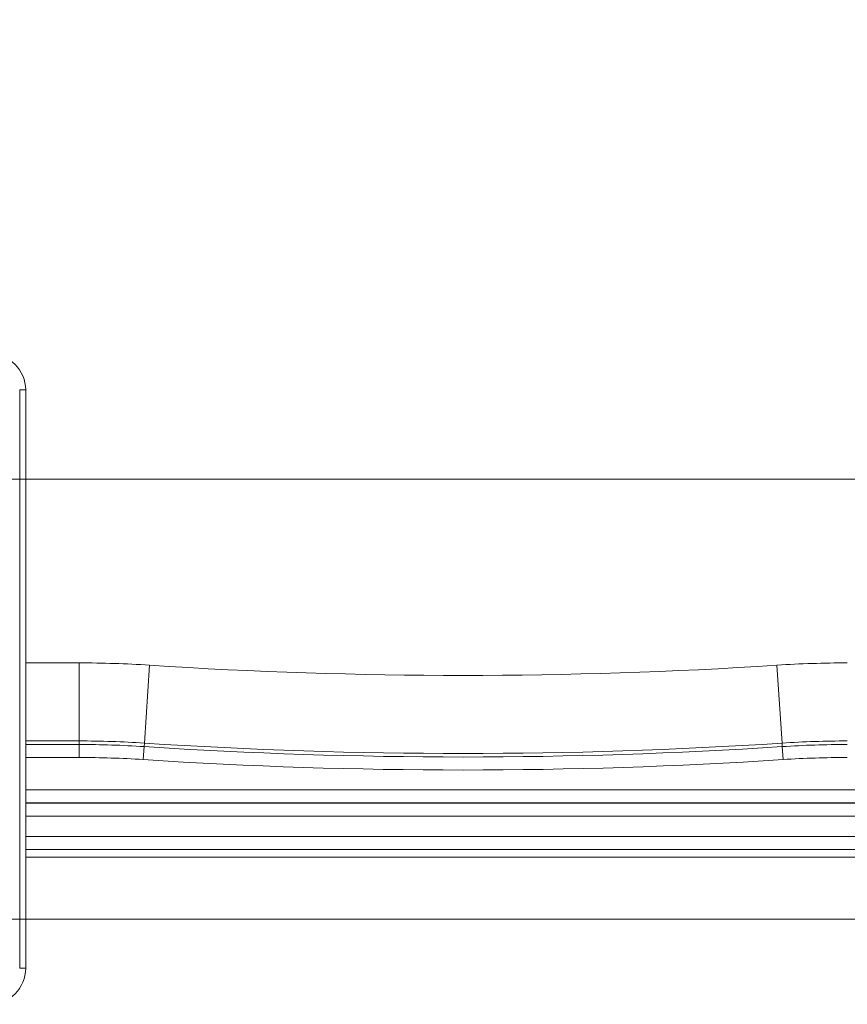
# Model space of a CAD drawing. Header units: inches. Extents: x 0.3 to 84.8, y 1.5 to 53.5.
# Tile 61 of 107: x 69.7 to 73.8, y 19.9 to 24.8. Entities that reach past the tile are written whole.
import ezdxf

# ---------------------------------------------------------------- set-up
doc = ezdxf.new("R2010")
doc.units = ezdxf.units.IN
doc.header["$LTSCALE"] = 2.5
doc.header["$MEASUREMENT"] = 0
for name, color, linetype, lineweight in [('Dimension (ANSI)', 7, 'Continuous', 9), ('Visible (ANSI)', 7, 'Continuous', 18), ('Visible Narrow (ANSI)', 7, 'Continuous', 5)]:
    doc.layers.add(name, color=color, linetype=linetype, lineweight=lineweight)
doc.styles.add('Note Text (ANSI)', font='arial.ttf')
doc.dimstyles.new('.XX', dxfattribs={"dimscale": 2.5, "dimtxt": 0.095, "dimasz": 0.125, "dimexe": 0.1875, "dimexo": 0.0625, "dimgap": 0.0625, "dimtad": 0, "dimtih": 1, "dimtoh": 1, "dimrnd": 1e-08, "dimzin": 0, "dimdsep": 46, "dimtxsty": 'Note Text (ANSI)', "dimblk": 'Filled-1', "dimcen": 0.09, "dimdle": 0.45, "dimclrd": 256, "dimclre": 256, "dimclrt": 256, "dimadec": 0, "dimazin": 1, "dimtfac": 1.263158, "dimtofl": 0, "dimtmove": 0, "dimatfit": 3, "dimfxl": 1, "dimtolj": 1, "dimtzin": 4, "dimlwd": -1, "dimlwe": -1, "dimarcsym": 0})

# ---------------------------------------------------------------- blocks, each defined once
blk = doc.blocks.new('Filled-1')
at = {"color": 0}
for p, q in [((0, 0), (-1, 0.25)), ((-1, 0.25), (-1, -0.25)), ((-1, 0), (0, 0)), ((-1, -0.25), (0, 0))]:
    blk.add_line(p, q, dxfattribs=at)
at = {"color": 0, "flags": 128}
blk.add_lwpolyline([(-1, -0.25), (0, 0), (-1, 0.25), (-1, -0.25)], dxfattribs=at)
at = {"color": 0}
blk.add_solid([(-1, -0.25), (0, 0), (-1, 0.25), (-1, -0.25)], dxfattribs=at)
blk = doc.blocks.new('*D51')
at = {"layer": 'Defpoints', "color": 0, "transparency": 16777216}
for p in [(69.1069, 30.1656), (69.1069, 22.5406), (78.5675, 22.5406)]:
    blk.add_point(p, dxfattribs=at)
at = {"layer": 'Dimension (ANSI)', "transparency": 16777216}
for p, q in [((69.2632, 30.1656), (79.0362, 30.1656)), ((78.5675, 29.8531), (78.5675, 26.6307)), ((78.5675, 22.8531), (78.5675, 26.0755)), ((69.2632, 22.5406), (79.0362, 22.5406))]:
    blk.add_line(p, q, dxfattribs=at)
at = {"layer": 'Dimension (ANSI)', "transparency": 16777216, "xscale": 0.3125, "yscale": 0.3125, "zscale": 0.3125}
for p, rotation in [((78.5675, 30.1656), 90), ((78.5675, 22.5406), 270)]:
    blk.add_blockref('Filled-1', p, dxfattribs=dict(at, rotation=rotation))
at = {"layer": 'Dimension (ANSI)', "transparency": 16777216, "insert": (78.26, 26.4744), "char_height": 0.2375, "attachment_point": 1, "style": 'Note Text (ANSI)'}
blk.add_mtext('\\A1;7.63', dxfattribs=at)
blk = doc.blocks.new('*D52')
at = {"layer": 'Defpoints', "color": 0, "transparency": 16777216}
for p in [(74.7319, 33.6459), (69.1069, 20.0209), (74.7319, 20.0209)]:
    blk.add_point(p, dxfattribs=at)
at = {"layer": 'Dimension (ANSI)', "transparency": 16777216}
for p, q in [((69.1069, 20.1772), (69.1069, 34.1147)), ((74.7319, 20.1772), (74.7319, 34.1147)), ((69.4194, 33.6459), (71.4547, 33.6459)), ((74.4194, 33.6459), (72.3841, 33.6459))]:
    blk.add_line(p, q, dxfattribs=at)
at = {"layer": 'Dimension (ANSI)', "transparency": 16777216, "xscale": 0.3125, "yscale": 0.3125, "zscale": 0.3125, "rotation": 180}
blk.add_blockref('Filled-1', (69.1069, 33.6459), dxfattribs=at)
at = {"layer": 'Dimension (ANSI)', "transparency": 16777216, "xscale": 0.3125, "yscale": 0.3125, "zscale": 0.3125}
blk.add_blockref('Filled-1', (74.7319, 33.6459), dxfattribs=at)
at = {"layer": 'Dimension (ANSI)', "transparency": 16777216, "insert": (71.611, 33.7672), "char_height": 0.2375, "attachment_point": 1, "style": 'Note Text (ANSI)'}
blk.add_mtext('\\A1;5.63', dxfattribs=at)
blk = doc.blocks.new('*D53')
at = {"layer": 'Defpoints', "color": 0, "transparency": 16777216}
for p in [(68.6073, 32.3656), (68.6073, 20.3406), (80.6698, 20.3406)]:
    blk.add_point(p, dxfattribs=at)
at = {"layer": 'Dimension (ANSI)', "transparency": 16777216}
for p, q in [((68.7635, 32.3656), (81.1385, 32.3656)), ((80.6698, 32.0531), (80.6698, 28.0394)), ((80.6698, 20.6531), (80.6698, 27.4842)), ((68.7635, 20.3406), (81.1385, 20.3406))]:
    blk.add_line(p, q, dxfattribs=at)
at = {"layer": 'Dimension (ANSI)', "transparency": 16777216, "xscale": 0.3125, "yscale": 0.3125, "zscale": 0.3125}
for p, rotation in [((80.6698, 32.3656), 90), ((80.6698, 20.3406), 270)]:
    blk.add_blockref('Filled-1', p, dxfattribs=dict(at, rotation=rotation))
at = {"layer": 'Dimension (ANSI)', "transparency": 16777216, "insert": (80.2802, 27.8831), "char_height": 0.2375, "attachment_point": 1, "style": 'Note Text (ANSI)'}
blk.add_mtext('\\A1;12.03', dxfattribs=at)

msp = doc.modelspace()

# ---------------------------------------------------------------- linework, layer by layer
at = {"layer": 'Visible (ANSI)'}
for p, q in [((69.7319, 20.0956), (69.7319, 22.9856)), ((74.1069, 20.6506), (69.7319, 20.6506))]:
    msp.add_line(p, q, dxfattribs=at)
for centre, start, end in [((69.5519, 22.9856), 0, 90), ((69.5519, 20.0956), 270, 0)]:
    msp.add_arc(centre, 0.18, start, end, dxfattribs=at)
at = {"layer": 'Visible Narrow (ANSI)'}
for p, q in [((69.7019, 20.0956), (69.7019, 22.9856)), ((69.7319, 22.9856), (69.7019, 22.9856)), ((69.7319, 21.6216), (69.9991, 21.6216)), ((69.9991, 21.2316), (69.9991, 21.6216)), ((70.3255, 21.221), (70.3508, 21.6102)), ((73.5134, 21.221), (73.488, 21.6102)), ((69.7319, 21.2316), (69.9991, 21.2316)), ((69.7319, 21.214), (69.9991, 21.214)), ((69.9991, 21.214), (69.9991, 21.2316)), ((69.9991, 21.149), (69.9991, 21.214)), ((70.3255, 21.221), (70.3243, 21.2034)), ((73.5134, 21.221), (73.5145, 21.2034)), ((70.3201, 21.1385), (70.3243, 21.2034)), ((73.5188, 21.1385), (73.5145, 21.2034)), ((69.7319, 21.149), (69.9991, 21.149)), ((74.1069, 20.9872), (69.7319, 20.9872)), ((74.1069, 20.9222), (69.7319, 20.9222)), ((69.7319, 20.9212), (74.1069, 20.9212)), ((69.7319, 20.8562), (74.1069, 20.8562)), ((74.1069, 20.7539), (69.7319, 20.7539)), ((74.1069, 20.6891), (69.7319, 20.6891)), ((69.7319, 20.0956), (69.7019, 20.0956))]:
    msp.add_line(p, q, dxfattribs=at)
for centre, radius, start, end in [((69.9991, 16.2131), 5.4085, 86.2717, 90), ((71.9194, 45.6818), 24.1227, 266.27168, 273.72832), ((73.8397, 16.2131), 5.4085, 90, 93.7283), ((69.9991, 16.2131), 5.0186, 86.2717, 90), ((69.9991, 16.2131), 5.0009, 86.2717, 90), ((71.9194, 45.6818), 24.5127, 266.27168, 273.72832), ((73.8397, 16.2131), 5.0186, 90, 93.7283), ((73.8397, 16.2131), 5.0009, 90, 93.7283), ((71.9194, 45.6818), 24.5304, 266.27168, 273.72832), ((69.9991, 16.2131), 4.9359, 86.2717, 90), ((71.9194, 45.6818), 24.5954, 266.27168, 273.72832), ((73.8397, 16.2131), 4.9359, 90, 93.7283)]:
    msp.add_arc(centre, radius, start, end, dxfattribs=at)

# ---------------------------------------------------------------- dimensions: what is measured, and where the dimension line sits
at = {"layer": 'Dimension (ANSI)'}
for base, p1, p2, angle, override, picture, middle in [((74.7319294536, 33.6459074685), (69.1069294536, 20.0209074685), (74.7319294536, 20.0209074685), 180, {"dimgap": 0.0625, "dimtih": 0, "dimtoh": 0, "dimdec": 2, "dimtol": 0, "dimlim": 0, "dimtp": 0, "dimtm": 0, "dimtdec": 2, "dimatfit": 1}, '*D52', (71.9194294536, 33.6459074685)), ((80.6697727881, 20.3405618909), (68.6072727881, 32.3655618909), (68.6072727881, 20.3405618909), 90, {"dimgap": 0.0625, "dimdec": 2, "dimtol": 0, "dimlim": 0, "dimtp": 0, "dimtm": 0, "dimtdec": 2, "dimatfit": 1}, '*D53', (80.6697727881, 27.7617795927)), ((78.567454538, 22.5405614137), (69.1069294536, 30.1655614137), (69.1069294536, 22.5405614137), 90, {"dimgap": 0.0625, "dimdec": 2, "dimtol": 0, "dimlim": 0, "dimtp": 0, "dimtm": 0, "dimtdec": 2, "dimatfit": 1}, '*D51', (78.567454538, 26.3530614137))]:
    dim = msp.add_linear_dim(base=base, p1=p1, p2=p2, angle=angle, dimstyle='.XX', override=override, dxfattribs=at)
    dim.commit()
    dim.dimension.update_dxf_attribs({"geometry": picture, "text_midpoint": middle, "dimtype": 160})

doc.saveas('drawing.dxf')
